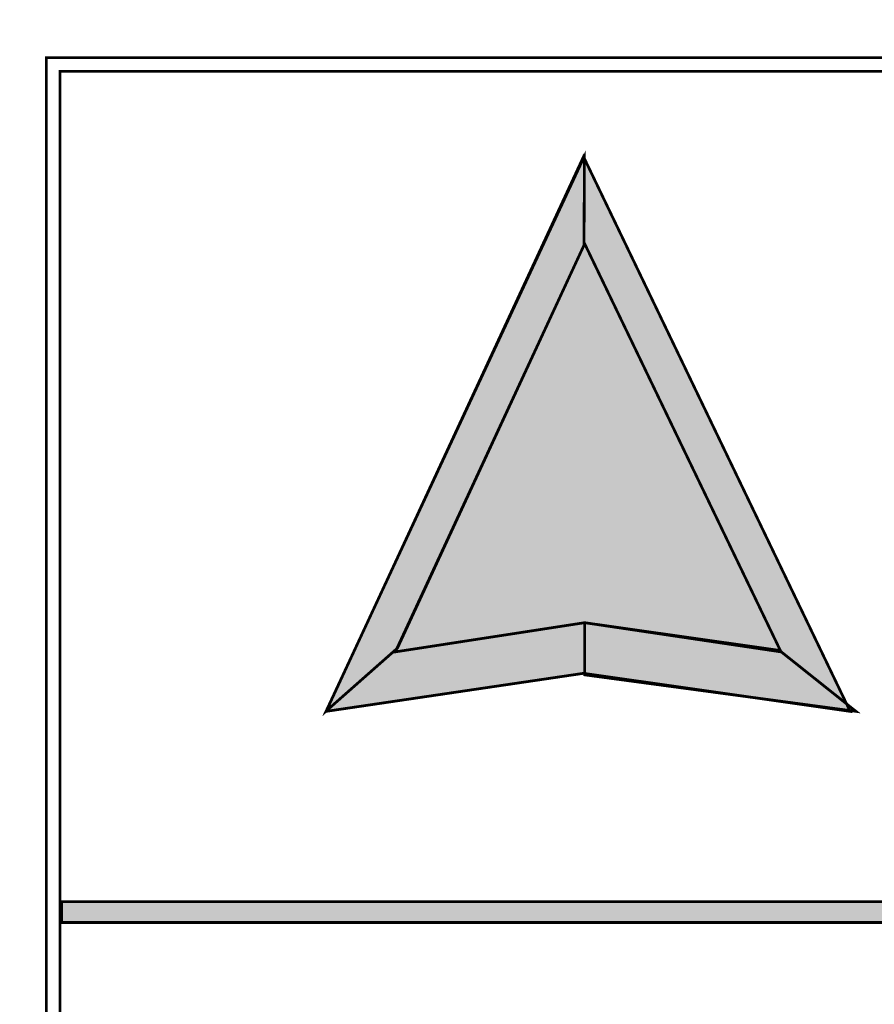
# Model space of a CAD drawing. Header units: millimetres. Extents: x 0 to 6566002, y 0 to 5716629.
# Tile 24 of 99: x 6564169 to 6564187, y 5715816 to 5715836. Entities that reach past the tile are written whole.
import ezdxf
from ezdxf import colors
from ezdxf.entities.mleader import LeaderData, LeaderLine
from ezdxf.math import Vec2, Vec3

# ---------------------------------------------------------------- set-up
doc = ezdxf.new("R2010")
doc.units = ezdxf.units.MM
doc.layers.add('!IS-W-OPIS RZĘDNYCH', color=160, linetype='Continuous', lineweight=13)
doc.styles.get("Standard").update_dxf_attribs({"font": 'arial.ttf'})

msp = doc.modelspace()

# ---------------------------------------------------------------- leaders
at = {"layer": '!IS-W-OPIS RZĘDNYCH'}
ml = msp.add_multileader_mtext('Standard', dxfattribs=at)
ml.set_content('{\\C5;STUDNIA WODOMIERZOWA}', color=256)
ml.set_leader_properties()
ml.build(insert=Vec2(0, 0))
ml.multileader.update_dxf_attribs({"has_text_frame": 1, "text_left_attachment_type": 2, "text_right_attachment_type": 2, "dogleg_length": 0.288, "arrow_head_size": 0.5})
ctx = ml.context
ctx.base_point, ctx.char_height, ctx.arrow_head_size, ctx.landing_gap_size, ctx.plane_origin = Vec3(6564820.407, 5715943.264), 0.8, 0.5, 0.104, Vec3(6564830.685, 5715951.059)
ctx.left_attachment, ctx.right_attachment, ctx.text_align_type, ctx.attachment_type = 2, 2, 1, 1
notes = []
notes.append((ctx, [(0, (0, 0, 0), (0, 0), (1, 0), 1, [])]))
ctx.mtext.insert, ctx.mtext.width, ctx.mtext.alignment, ctx.mtext.flow_direction = Vec3(6564825.378, 5715944.351), 7.02417, 2, 5
ctx.mtext.has_bg_fill, ctx.mtext.bg_color, ctx.mtext.bg_scale_factor, ctx.mtext.bg_transparency, ctx.mtext.use_window_bg_color = 1, -1073741824, 1, 0, 1
for ctx, leaders in notes:
    for number, flags, end, landing, length, lines in leaders:
        leader = LeaderData()
        leader.index, (leader.has_last_leader_line, leader.has_dogleg_vector, leader.attachment_direction) = number, flags
        leader.last_leader_point, leader.dogleg_vector, leader.dogleg_length = Vec3(end), Vec3(landing), length
        for number, points, colour, breaks in lines:
            line = LeaderLine()
            line.index, line.vertices, line.color, line.breaks = number, Vec3.list(points), colors.encode_raw_color(colour), breaks
            leader.lines.append(line)
        ctx.leaders.append(leader)

# ---------------------------------------------------------------- next in the draw order: linework, layer by layer
at = {"color": 0, "linetype": 'Continuous', "const_width": 0.0559}
for points in [[(6564169.983, 5715835.07), (6564243.472, 5715835.07), (6564243.472, 5715740.818), (6564169.983, 5715740.818)], [(6564170.262, 5715834.791), (6564243.193, 5715834.791), (6564243.193, 5715741.098), (6564170.262, 5715741.098)], [(6564177.138, 5715823.04), (6564175.684, 5715821.756), (6564180.946, 5715833.06), (6564180.939, 5715831.252)], [(6564180.928, 5715833.054), (6564186.362, 5715821.75), (6564180.928, 5715822.525), (6564175.684, 5715821.75)], [(6564180.952, 5715831.279), (6564184.953, 5715822.962), (6564180.952, 5715823.557), (6564177.093, 5715822.962)], [(6564180.953, 5715823.556), (6564184.921, 5715822.992), (6564186.48, 5715821.75), (6564180.953, 5715822.494)], [(6564170.293, 5715817.448), (6564243.171, 5715817.448), (6564243.171, 5715817.872), (6564170.293, 5715817.872)]]:
    msp.add_lwpolyline(points, close=True, dxfattribs=at)
at = {"color": 0, "linetype": 'Continuous'}
for points in [[(6564177.138, 5715823.04), (6564175.684, 5715821.756), (6564180.939, 5715831.252), (6564180.946, 5715833.06)], [(6564180.928, 5715833.054), (6564186.362, 5715821.75), (6564175.684, 5715821.75), (6564180.928, 5715822.525)], [(6564180.952, 5715831.279), (6564184.953, 5715822.962), (6564177.093, 5715822.962), (6564180.952, 5715823.557)], [(6564180.953, 5715823.556), (6564184.921, 5715822.992), (6564180.953, 5715822.494), (6564186.48, 5715821.75)], [(6564170.293, 5715817.448), (6564243.171, 5715817.448), (6564170.293, 5715817.872), (6564243.171, 5715817.872)]]:
    msp.add_solid(points, dxfattribs=at)

doc.saveas('drawing.dxf')
